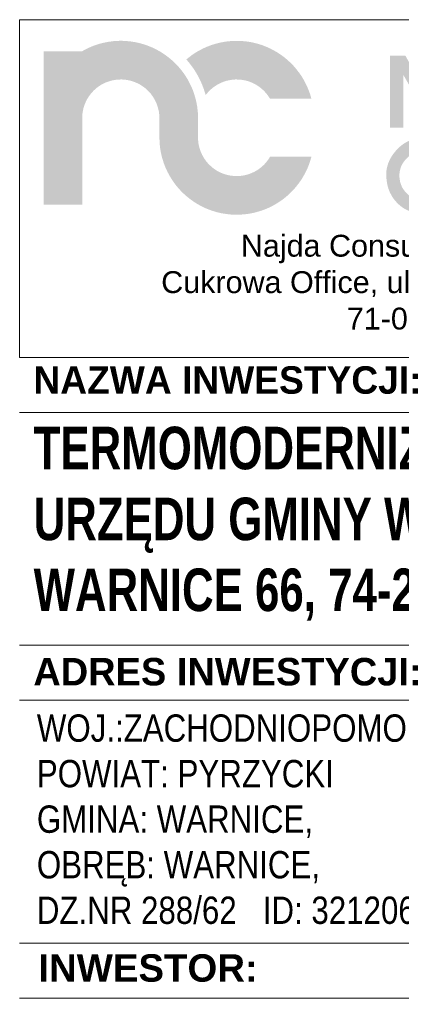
# Model space of a CAD drawing. Header units: millimetres. Extents: x 8949 to 18258, y -1077 to 30686.
# Tile 45 of 89: x 15096 to 15236, y 15139 to 15500. Entities that reach past the tile are written whole.
import ezdxf

# ---------------------------------------------------------------- set-up
doc = ezdxf.new("R2010")
doc.units = ezdxf.units.MM
doc.set_wipeout_variables(frame=1)
doc.layers.add('0A_OCIEPLENIE', color=30, linetype='Continuous', lineweight=9)
doc.layers.add('0A_TABELKA', color=7, linetype='Continuous', lineweight=0)
doc.styles.add('Arial', font='arial.ttf')

# ---------------------------------------------------------------- blocks, each defined once
blk = doc.blocks.new('G$C46E6ED60')
at = {"true_color": 0x142354}
for points in [[(209.9, 38.9), (206.4, 39), (202.8, 39.4), (199.4, 39.9), (196, 40.8), (192.7, 41.8), (189.5, 43), (186.4, 44.4), (183.5, 46), (180.6, 47.8), (177.9, 49.8), (175.3, 52), (172.8, 54.3), (170.5, 56.7), (168.4, 59.3), (166.4, 62), (164.6, 64.9), (163, 67.9), (161.6, 70.9), (160.4, 74.1), (159.3, 77.4), (158.5, 80.8), (157.9, 84.2), (157.6, 87.8), (157.5, 91.4), (157.5, 117.6), (157.5, 117.6), (157.5, 117.9), (157.5, 118.1), (157.5, 118.3), (157.5, 118.5), (157.5, 118.7), (157.5, 118.9), (157.4, 119.2), (157.4, 119.4), (157.4, 119.6), (157.4, 119.8), (157.4, 120), (157.4, 120.2), (157.4, 120.4), (157.4, 120.7), (157.4, 120.9), (157.4, 121.1), (157.4, 121.3), (157.4, 121.5), (157.4, 121.7), (157.4, 121.9), (157.4, 122.2), (157.4, 122.4), (157.3, 122.6), (157.3, 122.8), (157.3, 122.9), (157.3, 123), (157.3, 123), (157.3, 123.1), (157.3, 123.2), (157.3, 123.3), (157.3, 123.4), (157.3, 123.5), (157.3, 123.5), (157.3, 123.6), (157.3, 123.7), (157.3, 123.8), (157.3, 123.9), (157.3, 123.9), (157.2, 124), (157.2, 124.1), (157.2, 124.2), (157.2, 124.3), (157.2, 124.3), (157.2, 124.4), (157.2, 124.5), (157.2, 124.6), (157.2, 124.7), (157.2, 124.8), (157.2, 124.9), (157.2, 125), (157.2, 125.1), (157.2, 125.3), (157.1, 125.4), (157.1, 125.5), (157.1, 125.7), (157.1, 125.8), (157.1, 125.9), (157.1, 126.1), (157.1, 126.2), (157.1, 126.3), (157.1, 126.5), (157.1, 126.6), (157.1, 126.7), (157, 126.8), (157, 127), (157, 127.1), (157, 127.2), (157, 127.4), (157, 127.5), (157, 127.6), (157, 127.8), (157, 127.9), (156.9, 128), (156.9, 128.1), (156.9, 128.2), (156.9, 128.3), (156.9, 128.4), (156.9, 128.5), (156.9, 128.6), (156.9, 128.7), (156.9, 128.8), (156.8, 128.9), (156.8, 129), (156.8, 129.1), (156.8, 129.2), (156.8, 129.3), (156.8, 129.4), (156.8, 129.5), (156.8, 129.6), (156.8, 129.6), (156.7, 129.7), (156.7, 129.8), (156.7, 129.9), (156.7, 130), (156.7, 130.1), (156.7, 130.2), (156.7, 130.3), (156.7, 130.5), (156.6, 130.6), (156.6, 130.7), (156.6, 130.8), (156.6, 130.9), (156.6, 131), (156.6, 131.1), (156.6, 131.2), (156.5, 131.4), (156.5, 131.5), (156.5, 131.6), (156.5, 131.7), (156.5, 131.8), (156.5, 131.9), (156.5, 132), (156.4, 132.1), (156.4, 132.2), (156.4, 132.4), (156.4, 132.5), (156.4, 132.6), (156.4, 132.7), (156.4, 132.8), (156.3, 132.9), (156.3, 133), (156.3, 133.1), (156.3, 133.2), (156.3, 133.3), (156.3, 133.4), (156.2, 133.5), (156.2, 133.6), (156.2, 133.7), (156.2, 133.9), (156.2, 134), (156.2, 134.1), (156.1, 134.2), (156.1, 134.3), (156.1, 134.4), (156.1, 134.5), (156.1, 134.6), (156.1, 134.7), (156, 134.8), (156, 134.9), (156, 135), (156, 135.1), (156, 135.2), (155.9, 135.3), (155.9, 135.4), (155.9, 135.5), (155.9, 135.6), (155.9, 135.7), (155.9, 135.8), (155.8, 135.9), (155.8, 136), (155.8, 136.1), (155.8, 136.2), (155.8, 136.3), (155.8, 136.4), (155.7, 136.5), (155.7, 136.6), (155.7, 136.7), (155.7, 136.8), (155.7, 136.9), (155.6, 137), (155.6, 137.1), (155.6, 137.2), (155.6, 137.3), (155.6, 137.4), (155.6, 137.5), (155.5, 137.6), (155.5, 137.7), (155.5, 137.8), (155.5, 137.9), (155.5, 138), (155.4, 138.1), (155.4, 138.3), (155.4, 138.4), (155.4, 138.5), (155.3, 138.6), (155.3, 138.7), (155.3, 138.8), (155.3, 138.9), (155.2, 139), (155.2, 139.2), (155.2, 139.3), (155.2, 139.4), (155.2, 139.5), (155.1, 139.6), (155.1, 139.7), (155.1, 139.8), (155.1, 139.9), (155, 140), (155, 140.2), (155, 140.3), (155, 140.4), (154.9, 140.5), (154.9, 140.6), (154.9, 140.7), (154.9, 140.8), (154.9, 140.8), (154.8, 140.9), (154.8, 141), (154.8, 141.1), (154.8, 141.2), (154.8, 141.3), (154.7, 141.4), (154.7, 141.5), (154.7, 141.6), (154.7, 141.6), (154.7, 141.7), (154.6, 141.8), (154.6, 141.9), (154.6, 142), (154.6, 142.1), (154.5, 142.2), (154.5, 142.3), (154.5, 142.4), (154.5, 142.4), (154.5, 142.5), (154.4, 142.6), (154.4, 142.7), (154.4, 142.9), (154.4, 143), (154.3, 143.1), (154.3, 143.2), (154.3, 143.3), (154.2, 143.4), (154.2, 143.6), (154.2, 143.7), (154.1, 143.8), (154.1, 143.9), (154.1, 144), (154.1, 144.1), (154, 144.2), (154, 144.4), (154, 144.5), (153.9, 144.6), (153.9, 144.7), (153.9, 144.8), (153.8, 144.9), (153.8, 145.1), (153.8, 145.2), (153.7, 145.3), (153.7, 145.4), (153.7, 145.5), (153.7, 145.6), (153.7, 145.6), (153.6, 145.7), (153.6, 145.8), (153.6, 145.9), (153.6, 146), (153.5, 146), (153.5, 146.1), (153.5, 146.2), (153.5, 146.3), (153.4, 146.4), (153.4, 146.4), (153.4, 146.5), (153.4, 146.6), (153.4, 146.7), (153.3, 146.8), (153.3, 146.8), (153.3, 146.9), (153.3, 147), (153.2, 147.1), (153.2, 147.2), (153.2, 147.2), (153.2, 147.3), (153.1, 147.4), (153.1, 147.6), (153.1, 147.7), (153, 147.8), (153, 147.9), (153, 148), (152.9, 148.2), (152.9, 148.3), (152.8, 148.4), (152.8, 148.5), (152.8, 148.6), (152.7, 148.8), (152.7, 148.9), (152.7, 149), (152.6, 149.1), (152.6, 149.2), (152.5, 149.4), (152.5, 149.5), (152.5, 149.6), (152.4, 149.7), (152.4, 149.8), (152.4, 150), (152.3, 150.1), (152.3, 150.2), (152.3, 150.3), (152.2, 150.3), (152.2, 150.4), (152.2, 150.5), (152.2, 150.6), (152.1, 150.6), (152.1, 150.7), (152.1, 150.8), (152.1, 150.8), (152, 150.9), (152, 151), (152, 151), (152, 151.1), (152, 151.2), (151.9, 151.2), (151.9, 151.3), (151.9, 151.4), (151.9, 151.5), (151.8, 151.5), (151.8, 151.6), (151.8, 151.7), (151.8, 151.7), (151.7, 151.8), (151.7, 151.9), (151.7, 152), (151.6, 152.1), (151.6, 152.3), (151.5, 152.4), (151.5, 152.5), (151.4, 152.6), (151.4, 152.8), (151.4, 152.9), (151.3, 153), (151.3, 153.1), (151.2, 153.3), (151.2, 153.4), (151.1, 153.5), (151.1, 153.6), (151, 153.8), (151, 153.9), (150.9, 154), (150.9, 154.2), (150.9, 154.3), (150.8, 154.4), (150.8, 154.5), (150.7, 154.7), (150.7, 154.8), (150.6, 154.9), (150.6, 155), (150.6, 155), (150.6, 155.1), (150.5, 155.1), (150.5, 155.2), (150.5, 155.2), (150.5, 155.3), (150.4, 155.3), (150.4, 155.4), (150.4, 155.5), (150.4, 155.5), (150.4, 155.6), (150.3, 155.6), (150.3, 155.7), (150.3, 155.7), (150.3, 155.8), (150.3, 155.8), (150.2, 155.9), (150.2, 156), (150.2, 156), (150.2, 156.1), (150.1, 156.1), (150.1, 156.2), (150.1, 156.2), (150, 156.4), (150, 156.5), (149.9, 156.6), (149.9, 156.8), (149.8, 156.9), (149.8, 157.1), (149.7, 157.2), (149.7, 157.3), (149.6, 157.5), (149.5, 157.6), (149.5, 157.7), (149.4, 157.9), (149.4, 158), (149.3, 158.1), (149.3, 158.3), (149.2, 158.4), (149.2, 158.5), (149.1, 158.7), (149, 158.8), (149, 159), (148.9, 159.1), (148.9, 159.2), (148.8, 159.4), (148.8, 159.5), (148.7, 159.5), (148.7, 159.6), (148.7, 159.6), (148.7, 159.6), (148.7, 159.7), (148.7, 159.7), (148.6, 159.7), (148.6, 159.8), (148.6, 159.8), (148.6, 159.8), (148.6, 159.9), (148.6, 159.9), (148.5, 160), (148.5, 160), (148.5, 160), (148.5, 160.1), (148.5, 160.1), (148.5, 160.1), (148.4, 160.2), (148.4, 160.2), (148.4, 160.2), (148.4, 160.3), (148.4, 160.3), (148.4, 160.3), (147.1, 163), (145.8, 165.6), (144.5, 168.2), (143, 170.8), (141.5, 173.2), (139.9, 175.7), (138.3, 178.1), (136.6, 180.4), (134.8, 182.7), (133, 185), (131.1, 187.2), (129.1, 189.3), (127.1, 191.4), (125, 193.5), (122.9, 195.4), (120.7, 197.4), (118.5, 199.2), (116.2, 201), (113.9, 202.7), (111.5, 204.4), (109.1, 206), (106.6, 207.6), (104.1, 209), (101.5, 210.4), (101.5, 210.5), (101.4, 210.5), (101.4, 210.5), (101.4, 210.5), (101.4, 210.5), (101.3, 210.5), (101.3, 210.5), (101.3, 210.5), (101.3, 210.6), (101.2, 210.6), (101.2, 210.6), (101.2, 210.6), (101.2, 210.6), (101.1, 210.6), (101.1, 210.6), (101.1, 210.7), (101.1, 210.7), (101, 210.7), (101, 210.7), (101, 210.7), (101, 210.7), (100.9, 210.7), (100.9, 210.7), (100.9, 210.8), (100.7, 210.8), (100.5, 210.9), (100.4, 211), (100.2, 211.1), (100, 211.2), (99.9, 211.3), (99.7, 211.4), (99.5, 211.5), (99.3, 211.5), (99.2, 211.6), (99, 211.7), (98.8, 211.8), (98.7, 211.9), (98.5, 212), (98.3, 212.1), (98.2, 212.1), (98, 212.2), (97.8, 212.3), (97.6, 212.4), (97.5, 212.5), (97.3, 212.5), (97.1, 212.6), (97, 212.7), (96.8, 212.8), (96.7, 212.8), (96.7, 212.8), (96.6, 212.9), (96.6, 212.9), (96.5, 212.9), (96.5, 212.9), (96.5, 212.9), (96.4, 213), (96.4, 213), (96.3, 213), (96.3, 213), (96.2, 213), (96.2, 213.1), (96.1, 213.1), (96.1, 213.1), (96, 213.1), (96, 213.1), (95.9, 213.2), (95.9, 213.2), (95.9, 213.2), (95.8, 213.2), (95.8, 213.2), (95.7, 213.3), (95.7, 213.3), (95.5, 213.4), (95.4, 213.4), (95.2, 213.5), (95.1, 213.6), (94.9, 213.6), (94.7, 213.7), (94.6, 213.8), (94.4, 213.8), (94.3, 213.9), (94.1, 214), (94, 214), (93.8, 214.1), (93.6, 214.2), (93.5, 214.2), (93.3, 214.3), (93.2, 214.4), (93, 214.4), (92.9, 214.5), (92.7, 214.6), (92.5, 214.6), (92.4, 214.7), (92.2, 214.8), (92.1, 214.8), (91.9, 214.9), (91.9, 214.9), (91.8, 215), (91.7, 215), (91.7, 215), (91.6, 215), (91.6, 215), (91.5, 215.1), (91.4, 215.1), (91.4, 215.1), (91.3, 215.1), (91.3, 215.2), (91.2, 215.2), (91.1, 215.2), (91.1, 215.2), (91, 215.3), (91, 215.3), (90.9, 215.3), (90.9, 215.3), (90.8, 215.4), (90.7, 215.4), (90.7, 215.4), (90.6, 215.4), (90.6, 215.4), (90.5, 215.5), (90.3, 215.5), (90.2, 215.6), (90.1, 215.6), (89.9, 215.7), (89.8, 215.7), (89.6, 215.8), (89.5, 215.9), (89.3, 215.9), (89.2, 216), (89, 216), (88.9, 216.1), (88.7, 216.1), (88.6, 216.2), (88.4, 216.2), (88.3, 216.3), (88.1, 216.4), (88, 216.4), (87.8, 216.5), (87.7, 216.5), (87.5, 216.6), (87.4, 216.6), (87.2, 216.7), (87.1, 216.7), (86.9, 216.8), (86.9, 216.8), (86.8, 216.8), (86.7, 216.8), (86.7, 216.9), (86.6, 216.9), (86.5, 216.9), (86.5, 216.9), (86.4, 217), (86.3, 217), (86.2, 217), (86.2, 217), (86.1, 217.1), (86, 217.1), (86, 217.1), (85.9, 217.1), (85.8, 217.2), (85.8, 217.2), (85.7, 217.2), (85.6, 217.2), (85.5, 217.2), (85.5, 217.3), (85.4, 217.3), (85.3, 217.3), (85.3, 217.3), (85.1, 217.4), (85, 217.4), (84.8, 217.5), (84.7, 217.5), (84.6, 217.6), (84.4, 217.6), (84.3, 217.7), (84.1, 217.7), (84, 217.8), (83.8, 217.8), (83.7, 217.8), (83.6, 217.9), (83.4, 217.9), (83.3, 218), (83.1, 218), (83, 218.1), (82.8, 218.1), (82.7, 218.1), (82.5, 218.2), (82.4, 218.2), (82.3, 218.3), (82.1, 218.3), (82, 218.4), (81.8, 218.4), (81.8, 218.4), (81.7, 218.5), (81.6, 218.5), (81.5, 218.5), (81.4, 218.5), (81.4, 218.5), (81.3, 218.6), (81.2, 218.6), (81.1, 218.6), (81.1, 218.6), (81, 218.6), (80.9, 218.7), (80.8, 218.7), (80.8, 218.7), (80.7, 218.7), (80.6, 218.8), (80.5, 218.8), (80.4, 218.8), (80.4, 218.8), (80.3, 218.8), (80.2, 218.9), (80.1, 218.9), (80.1, 218.9), (80, 218.9), (79.8, 219), (79.7, 219), (79.6, 219), (79.4, 219.1), (79.3, 219.1), (79.1, 219.1), (79, 219.2), (78.9, 219.2), (78.7, 219.3), (78.6, 219.3), (78.4, 219.3), (78.3, 219.4), (78.2, 219.4), (78, 219.4), (77.9, 219.5), (77.7, 219.5), (77.6, 219.5), (77.5, 219.6), (77.3, 219.6), (77.2, 219.6), (77, 219.7), (76.9, 219.7), (76.7, 219.7), (76.6, 219.8), (76.5, 219.8), (76.4, 219.8), (76.4, 219.8), (76.3, 219.9), (76.2, 219.9), (76.1, 219.9), (76, 219.9), (75.9, 219.9), (75.9, 220), (75.8, 220), (75.7, 220), (75.6, 220), (75.5, 220), (75.4, 220), (75.4, 220.1), (75.3, 220.1), (75.2, 220.1), (75.1, 220.1), (75, 220.1), (75, 220.2), (74.9, 220.2), (74.8, 220.2), (74.7, 220.2), (74.6, 220.2), (74.5, 220.3), (74.3, 220.3), (74.2, 220.3), (74.1, 220.3), (73.9, 220.4), (73.8, 220.4), (73.6, 220.4), (73.5, 220.5), (73.4, 220.5), (73.2, 220.5), (73.1, 220.5), (72.9, 220.6), (72.8, 220.6), (72.7, 220.6), (72.5, 220.7), (72.4, 220.7), (72.2, 220.7), (72.1, 220.7), (72, 220.8), (71.8, 220.8), (71.7, 220.8), (71.5, 220.8), (71.4, 220.9), (71.2, 220.9), (71.2, 220.9), (71.1, 220.9), (71, 220.9), (70.9, 220.9), (70.8, 221), (70.7, 221), (70.6, 221), (70.6, 221), (70.5, 221), (70.4, 221), (70.3, 221.1), (70.2, 221.1), (70.1, 221.1), (70, 221.1), (70, 221.1), (69.9, 221.1), (69.8, 221.1), (69.7, 221.2), (69.6, 221.2), (69.5, 221.2), (69.4, 221.2), (69.4, 221.2), (69.3, 221.2), (69.2, 221.3), (69, 221.3), (68.9, 221.3), (68.8, 221.3), (68.6, 221.3), (68.5, 221.4), (68.3, 221.4), (68.2, 221.4), (68, 221.4), (67.9, 221.4), (67.7, 221.5), (67.6, 221.5), (67.5, 221.5), (67.3, 221.5), (67.2, 221.5), (67, 221.6), (66.9, 221.6), (66.7, 221.6), (66.6, 221.6), (66.4, 221.6), (66.3, 221.7), (66.2, 221.7), (66, 221.7), (65.9, 221.7), (65.7, 221.7), (65.6, 221.7), (65.6, 221.8), (65.5, 221.8), (65.4, 221.8), (65.3, 221.8), (65.2, 221.8), (65.1, 221.8), (65, 221.8), (65, 221.8), (64.9, 221.8), (64.8, 221.9), (64.7, 221.9), (64.6, 221.9), (64.5, 221.9), (64.5, 221.9), (64.4, 221.9), (64.3, 221.9), (64.2, 221.9), (64.1, 221.9), (64, 221.9), (63.9, 222), (63.9, 222), (63.8, 222), (63.7, 222), (63.5, 222), (63.4, 222), (63.2, 222), (63.1, 222.1), (62.9, 222.1), (62.7, 222.1), (62.6, 222.1), (62.4, 222.1), (62.3, 222.1), (62.1, 222.1), (62, 222.1), (61.8, 222.2), (61.6, 222.2), (61.5, 222.2), (61.3, 222.2), (61.2, 222.2), (61, 222.2), (60.8, 222.2), (60.7, 222.2), (60.5, 222.3), (60.4, 222.3), (60.2, 222.3), (60, 222.3), (59.9, 222.3), (59.8, 222.3), (59.7, 222.3), (59.7, 222.3), (59.6, 222.3), (59.5, 222.3), (59.4, 222.3), (59.4, 222.3), (59.3, 222.3), (59.2, 222.4), (59.2, 222.4), (59.1, 222.4), (59, 222.4), (58.9, 222.4), (58.9, 222.4), (58.8, 222.4), (58.7, 222.4), (58.6, 222.4), (58.6, 222.4), (58.5, 222.4), (58.4, 222.4), (58.3, 222.4), (58.3, 222.4), (58.2, 222.4), (58.1, 222.4), (57.9, 222.5), (57.6, 222.5), (57.4, 222.5), (57.2, 222.5), (56.9, 222.5), (56.7, 222.5), (56.5, 222.5), (56.2, 222.5), (56, 222.5), (55.8, 222.5), (55.5, 222.5), (55.3, 222.5), (55.1, 222.6), (54.8, 222.6), (54.6, 222.6), (54.4, 222.6), (54.1, 222.6), (53.9, 222.6), (53.7, 222.6), (53.4, 222.6), (53.2, 222.6), (53, 222.6), (52.7, 222.6), (52.5, 222.6), (50.1, 222.6), (47.7, 222.5), (45.3, 222.3), (42.9, 222.2), (40.6, 221.9), (38.2, 221.6), (35.9, 221.3), (33.6, 220.9), (31.3, 220.4), (29, 219.9), (26.8, 219.4), (24.5, 218.8), (22.3, 218.2), (20.1, 217.5), (18, 216.8), (15.8, 216), (13.7, 215.2), (11.6, 214.3), (9.5, 213.4), (7.4, 212.4), (5.4, 211.4), (3.4, 210.4), (1.4, 209.3), (-0.6, 208.2), (-52.5, 208.2), (-52.5, 117.9), (-52.5, 117.9), (-52.5, 117.8), (-52.5, 117.8), (-52.5, 117.8), (-52.5, 117.8), (-52.5, 117.8), (-52.5, 117.8), (-52.5, 117.8), (-52.5, 117.8), (-52.5, 117.8), (-52.5, 117.8), (-52.5, 117.7), (-52.5, 117.7), (-52.5, 117.7), (-52.5, 117.7), (-52.5, 117.7), (-52.5, 117.7), (-52.5, 117.7), (-52.5, 117.7), (-52.5, 117.7), (-52.5, 117.6), (-52.5, 117.6), (-52.5, 117.6), (-52.5, 117.6), (-52.5, 117.6), (-52.5, 0), (0, 0), (0, 117.7), (0.1, 121.3), (0.5, 124.9), (1.1, 128.3), (1.9, 131.7), (2.9, 134.9), (4.2, 138.1), (5.6, 141.2), (7.2, 144.2), (9, 147), (11, 149.7), (13.1, 152.3), (15.4, 154.8), (17.9, 157.1), (20.4, 159.2), (23.2, 161.2), (26, 163), (29, 164.6), (32.1, 166), (35.3, 167.2), (38.5, 168.2), (41.9, 169), (45.4, 169.6), (48.9, 170), (52.5, 170.1), (52.7, 170.1), (52.9, 170.1), (53.2, 170.1), (53.4, 170.1), (53.6, 170.1), (53.8, 170.1), (54.1, 170.1), (54.3, 170.1), (54.5, 170.1), (54.7, 170.1), (55, 170), (55.2, 170), (55.4, 170), (55.6, 170), (55.9, 170), (56.1, 170), (56.3, 170), (56.5, 169.9), (56.7, 169.9), (57, 169.9), (57.2, 169.9), (57.4, 169.9), (57.6, 169.9), (57.8, 169.8), (60.7, 169.5), (63.4, 169), (66.1, 168.3), (68.8, 167.5), (71.4, 166.6), (73.9, 165.5), (76.4, 164.4), (78.7, 163.1), (81.1, 161.6), (83.3, 160.1), (85.4, 158.5), (87.5, 156.7), (89.4, 154.9), (91.3, 152.9), (93.1, 150.9), (94.7, 148.7), (96.3, 146.5), (97.7, 144.2), (99, 141.8), (100.2, 139.4), (101.3, 136.9), (102.2, 134.3), (103, 131.6), (103.7, 128.9), (103.7, 128.9), (103.7, 128.9), (103.7, 128.8), (103.7, 128.8), (103.8, 128.8), (103.8, 128.8), (103.8, 128.7), (103.8, 128.7), (103.8, 128.7), (103.8, 128.6), (103.8, 128.6), (103.8, 128.6), (103.8, 128.5), (103.8, 128.5), (103.8, 128.5), (103.8, 128.5), (103.8, 128.4), (103.9, 128.4), (103.9, 128.4), (103.9, 128.3), (103.9, 128.3), (103.9, 128.3), (103.9, 128.2), (103.9, 128.2), (103.9, 128.1), (104, 127.9), (104, 127.8), (104, 127.6), (104, 127.5), (104.1, 127.3), (104.1, 127.2), (104.1, 127), (104.1, 126.9), (104.2, 126.7), (104.2, 126.6), (104.2, 126.4), (104.2, 126.2), (104.3, 126.1), (104.3, 125.9), (104.3, 125.8), (104.3, 125.6), (104.3, 125.5), (104.4, 125.3), (104.4, 125.2), (104.4, 125), (104.4, 124.9), (104.4, 124.7), (104.5, 124.6), (104.5, 124.5), (104.5, 124.4), (104.5, 124.4), (104.5, 124.3), (104.5, 124.2), (104.5, 124.2), (104.5, 124.1), (104.5, 124), (104.6, 124), (104.6, 123.9), (104.6, 123.9), (104.6, 123.8), (104.6, 123.7), (104.6, 123.7), (104.6, 123.6), (104.6, 123.5), (104.6, 123.5), (104.6, 123.4), (104.7, 123.3), (104.7, 123.3), (104.7, 123.2), (104.7, 123.1), (104.7, 123.1), (104.7, 123), (104.7, 122.9), (104.7, 122.8), (104.7, 122.6), (104.7, 122.5), (104.7, 122.4), (104.8, 122.3), (104.8, 122.2), (104.8, 122), (104.8, 121.9), (104.8, 121.8), (104.8, 121.7), (104.8, 121.5), (104.8, 121.4), (104.8, 121.3), (104.8, 121.2), (104.8, 121), (104.8, 120.9), (104.8, 120.8), (104.8, 120.7), (104.8, 120.6), (104.8, 120.4), (104.8, 120.3), (104.8, 120.2), (104.9, 120.1), (104.9, 120), (104.9, 119.9), (104.9, 119.8), (104.9, 119.7), (104.9, 119.6), (104.9, 119.5), (104.9, 119.4), (104.9, 119.2), (104.9, 119.1), (104.9, 119), (104.9, 118.9), (104.9, 118.8), (104.9, 118.7), (104.9, 118.6), (104.9, 118.5), (104.9, 118.4), (105, 118.3), (105, 118.2), (105, 118.1), (105, 118), (105, 117.9), (105, 117.8), (105, 117.7), (105, 117.6), (105, 91.4), (105.2, 84.2), (105.9, 77.1), (107.1, 70.2), (108.7, 63.5), (110.8, 56.9), (113.2, 50.5), (116.1, 44.3), (119.3, 38.4), (122.9, 32.7), (126.8, 27.2), (131.1, 22), (135.7, 17.1), (140.6, 12.5), (145.8, 8.3), (151.3, 4.3), (157, 0.7), (162.9, -2.5), (169.1, -5.4), (175.5, -7.8), (182, -9.9), (188.8, -11.5), (195.7, -12.6), (202.8, -13.4), (209.9, -13.6), (216, -13.4), (222, -12.9), (227.9, -12.1), (233.7, -10.9), (239.3, -9.4), (244.8, -7.7), (250.2, -5.6), (255.5, -3.3), (260.5, -0.6), (265.5, 2.3), (270.2, 5.4), (274.8, 8.8), (279.1, 12.4), (283.3, 16.3), (287.2, 20.3), (290.9, 24.6), (294.4, 29.1), (297.7, 33.7), (300.7, 38.6), (303.4, 43.6), (305.9, 48.7), (308.1, 54.1), (310, 59.5), (311.6, 65.1), (255.4, 65.1), (254.2, 63.2), (252.9, 61.3), (251.6, 59.5), (250.2, 57.7), (248.7, 56), (247.2, 54.4), (245.5, 52.8), (243.9, 51.4), (242.1, 49.9), (240.3, 48.6), (238.5, 47.3), (236.5, 46.1), (234.6, 45), (232.5, 44), (230.5, 43.1), (228.3, 42.2), (226.2, 41.4), (224, 40.8), (221.7, 40.2), (219.4, 39.7), (217.1, 39.4), (214.7, 39.1), (212.4, 38.9)], [(413.4, 41.4), (413.4, 42.8), (413.5, 44.2), (413.6, 45.5), (413.7, 46.9), (413.9, 48.3), (414.2, 49.6), (414.5, 51), (414.8, 52.3), (415.2, 53.6), (415.6, 54.9), (416, 56.3), (416.6, 57.6), (417.1, 58.9), (417.7, 60.2), (418.3, 61.5), (419, 62.8), (419.8, 64.1), (420.5, 65.4), (421.3, 66.6), (422.2, 67.9), (423.1, 69.2), (424.1, 70.4), (425.1, 71.7), (426.1, 72.9), (427.4, 74.4), (428.6, 75.7), (430, 77.1), (431.3, 78.3), (432.7, 79.5), (434.1, 80.6), (435.5, 81.7), (436.9, 82.7), (438.4, 83.6), (439.9, 84.5), (441.5, 85.4), (443, 86.1), (444.6, 86.8), (446.2, 87.5), (447.9, 88), (449.5, 88.6), (451.2, 89), (452.9, 89.4), (454.7, 89.8), (456.5, 90), (458.3, 90.2), (460.1, 90.4), (462, 90.5), (463.9, 90.5), (465, 90.5), (466.2, 90.5), (467.3, 90.4), (468.5, 90.3), (469.6, 90.2), (470.8, 90), (471.9, 89.9), (473, 89.7), (474.2, 89.4), (475.3, 89.2), (476.5, 88.9), (477.6, 88.6), (478.7, 88.2), (479.9, 87.9), (481, 87.5), (482.1, 87.1), (483.2, 86.6), (484.3, 86.1), (485.5, 85.6), (486.6, 85.1), (487.7, 84.5), (488.8, 84), (489.9, 83.3), (491, 82.7), (492.2, 82), (493.4, 81.2), (494.6, 80.5), (495.7, 79.7), (496.7, 78.9), (497.8, 78.1), (498.8, 77.2), (499.7, 76.4), (500.7, 75.5), (501.6, 74.6), (502.4, 73.7), (503.2, 72.8), (504, 71.9), (504.8, 71), (505.5, 70), (506.1, 69), (506.8, 68.1), (507.4, 67.1), (507.9, 66), (508.5, 65), (509, 64), (509.4, 62.9), (509.8, 61.8), (510.2, 60.7), (489.7, 60.7), (489.2, 61.2), (488.7, 61.7), (488.2, 62.2), (487.8, 62.7), (487.3, 63.2), (486.8, 63.6), (486.3, 64.1), (485.8, 64.5), (485.3, 64.9), (484.8, 65.3), (484.3, 65.7), (483.8, 66.1), (483.3, 66.5), (482.7, 66.9), (482.2, 67.2), (481.7, 67.6), (481.2, 67.9), (480.7, 68.2), (480.1, 68.5), (479.6, 68.8), (479.1, 69.1), (478.5, 69.4), (478, 69.7), (477.4, 69.9), (476.9, 70.2), (476.3, 70.4), (475.8, 70.6), (475.2, 70.8), (474.7, 71), (474.1, 71.2), (473.6, 71.4), (473, 71.6), (472.5, 71.7), (471.9, 71.9), (471.4, 72), (470.8, 72.2), (470.3, 72.3), (469.7, 72.4), (469.2, 72.5), (468.6, 72.6), (468, 72.7), (467.5, 72.7), (466.9, 72.8), (466.4, 72.8), (465.8, 72.9), (465.2, 72.9), (464.7, 72.9), (464.1, 72.9), (463, 72.9), (461.9, 72.8), (460.9, 72.8), (459.8, 72.6), (458.8, 72.5), (457.8, 72.3), (456.7, 72.1), (455.7, 71.8), (454.7, 71.5), (453.7, 71.2), (452.8, 70.8), (451.8, 70.4), (450.9, 70), (449.9, 69.5), (449, 69), (448.1, 68.5), (447.2, 67.9), (446.3, 67.3), (445.4, 66.6), (444.5, 66), (443.6, 65.3), (442.8, 64.5), (442, 63.7), (441.1, 62.9), (440.3, 62.1), (439.6, 61.2), (438.8, 60.4), (438.1, 59.5), (437.4, 58.6), (436.8, 57.7), (436.2, 56.8), (435.6, 55.9), (435.1, 55), (434.6, 54.1), (434.2, 53.1), (433.7, 52.2), (433.3, 51.2), (433, 50.2), (432.6, 49.2), (432.4, 48.2), (432.1, 47.2), (431.9, 46.2), (431.7, 45.2), (431.5, 44.1), (431.4, 43.1), (431.3, 42), (431.3, 40.9), (431.3, 39.9), (431.3, 38.6), (431.3, 37.4), (431.4, 36.2), (431.5, 35.1), (431.7, 33.9), (431.9, 32.8), (432.1, 31.6), (432.4, 30.5), (432.7, 29.5), (433, 28.4), (433.4, 27.3), (433.8, 26.3), (434.2, 25.3), (434.7, 24.3), (435.2, 23.3), (435.7, 22.3), (436.3, 21.4), (436.9, 20.5), (437.6, 19.6), (438.3, 18.7), (439, 17.8), (439.7, 16.9), (440.5, 16.1), (441.3, 15.3), (442.1, 14.5), (442.9, 13.8), (443.8, 13.1), (444.6, 12.4), (445.5, 11.8), (446.3, 11.2), (447.2, 10.7), (448.1, 10.1), (449, 9.6), (449.9, 9.2), (450.9, 8.7), (451.8, 8.3), (452.7, 8), (453.7, 7.6), (454.7, 7.3), (455.7, 7), (456.7, 6.8), (457.7, 6.6), (458.8, 6.4), (459.8, 6.3), (460.9, 6.2), (461.9, 6.1), (463, 6), (464.1, 6), (465.3, 6), (466.4, 6.1), (467.6, 6.2), (468.7, 6.3), (469.8, 6.5), (470.9, 6.7), (472, 7), (473.1, 7.3), (474.1, 7.6), (475.2, 8), (476.2, 8.4), (477.2, 8.9), (478.2, 9.4), (479.2, 9.9), (480.2, 10.5), (481.2, 11.1), (482.1, 11.7), (483.1, 12.4), (484, 13.1), (484.9, 13.9), (485.8, 14.7), (486.7, 15.6), (487.6, 16.5), (488.5, 17.4), (509.7, 17.4), (509.1, 16.2), (508.5, 14.9), (507.9, 13.7), (507.2, 12.6), (506.6, 11.4), (505.8, 10.3), (505.1, 9.2), (504.3, 8.2), (503.5, 7.1), (502.7, 6.1), (501.8, 5.1), (500.9, 4.2), (500, 3.2), (499.1, 2.3), (498.1, 1.4), (497.1, 0.6), (496, -0.3), (495, -1.1), (493.9, -1.9), (492.8, -2.6), (491.6, -3.3), (490.4, -4.1), (489.2, -4.7), (488, -5.4), (486.9, -5.9), (485.9, -6.4), (484.9, -6.8), (483.9, -7.3), (482.8, -7.7), (481.8, -8.1), (480.7, -8.5), (479.7, -8.8), (478.6, -9.2), (477.5, -9.5), (476.5, -9.8), (475.4, -10.1), (474.3, -10.3), (473.2, -10.5), (472.1, -10.7), (471, -10.9), (469.9, -11.1), (468.8, -11.2), (467.7, -11.3), (466.5, -11.4), (465.4, -11.5), (464.3, -11.6), (463.1, -11.6), (462, -11.6), (460.3, -11.6), (458.7, -11.5), (457, -11.4), (455.4, -11.2), (453.8, -11), (452.3, -10.7), (450.7, -10.4), (449.2, -10), (447.7, -9.6), (446.2, -9.1), (444.8, -8.6), (443.3, -8), (441.9, -7.4), (440.6, -6.7), (439.2, -6), (437.9, -5.3), (436.5, -4.4), (435.2, -3.6), (434, -2.7), (432.7, -1.7), (431.5, -0.7), (430.3, 0.4), (429.1, 1.5), (427.9, 2.7), (426.8, 4), (425.6, 5.3), (424.5, 6.6), (423.5, 7.9), (422.5, 9.3), (421.6, 10.8), (420.7, 12.2), (419.9, 13.7), (419.1, 15.2), (418.3, 16.7), (417.6, 18.3), (417, 19.9), (416.4, 21.5), (415.9, 23.2), (415.4, 24.9), (415, 26.6), (414.6, 28.4), (414.3, 30.1), (414, 31.9), (413.8, 33.8), (413.6, 35.7), (413.5, 37.6), (413.4, 39.5)]]:
    blk.add_hatch(color=179, dxfattribs=at).paths.add_polyline_path(points, is_closed=False)
at = {"true_color": 0x00adef}
blk.add_hatch(color=140, dxfattribs=at).paths.add_polyline_path([(209.9, 170.1), (212.4, 170), (214.7, 169.9), (217.1, 169.6), (219.4, 169.2), (221.7, 168.8), (224, 168.2), (226.2, 167.5), (228.3, 166.8), (230.5, 165.9), (232.5, 165), (234.6, 164), (236.5, 162.9), (238.4, 161.7), (240.3, 160.4), (242.1, 159), (243.9, 157.6), (245.5, 156.1), (247.2, 154.6), (248.7, 152.9), (250.2, 151.2), (251.6, 149.5), (252.9, 147.7), (254.2, 145.8), (255.4, 143.9), (311.6, 143.9), (310, 149.5), (308.1, 154.9), (305.9, 160.2), (303.4, 165.4), (300.7, 170.4), (297.7, 175.3), (294.4, 179.9), (290.9, 184.4), (287.2, 188.7), (283.3, 192.7), (279.1, 196.6), (274.8, 200.2), (270.2, 203.6), (265.5, 206.7), (260.5, 209.6), (255.5, 212.2), (250.2, 214.6), (244.8, 216.7), (239.3, 218.4), (233.7, 219.9), (227.9, 221.1), (222, 221.9), (216, 222.4), (209.9, 222.6), (206.7, 222.5), (203.5, 222.4), (200.3, 222.1), (197.1, 221.8), (193.9, 221.4), (190.8, 220.8), (187.7, 220.2), (184.7, 219.5), (181.7, 218.7), (178.7, 217.8), (175.8, 216.9), (172.9, 215.8), (170, 214.7), (167.2, 213.5), (164.4, 212.2), (161.7, 210.8), (159, 209.4), (156.3, 207.9), (153.7, 206.3), (151.2, 204.6), (148.7, 202.9), (146.3, 201), (143.9, 199.2), (141.6, 197.2), (143.1, 195.5), (144.6, 193.8), (146, 192), (147.4, 190.2), (148.8, 188.3), (150.1, 186.5), (151.5, 184.6), (152.7, 182.7), (154, 180.7), (155.2, 178.8), (156.3, 176.8), (157.5, 174.8), (158.5, 172.7), (159.6, 170.7), (160.6, 168.6), (161.6, 166.5), (162.5, 164.3), (163.4, 162.2), (164.2, 160), (165.1, 157.8), (165.8, 155.6), (166.5, 153.4), (167.2, 151.1), (167.9, 148.9), (169.1, 150.5), (170.4, 152), (171.7, 153.5), (173.1, 154.9), (174.6, 156.3), (176, 157.6), (177.6, 158.9), (179.2, 160.1), (180.8, 161.2), (182.5, 162.3), (184.2, 163.4), (186, 164.3), (187.8, 165.2), (189.7, 166), (191.6, 166.8), (193.5, 167.5), (195.4, 168.1), (197.4, 168.6), (199.5, 169), (201.5, 169.4), (203.6, 169.7), (205.7, 169.9), (207.8, 170.1)], is_closed=False)
at = {"true_color": 0x142354}
blk.add_hatch(color=179, dxfattribs=at).paths.add_polyline_path([(418.5, 202.5), (439.3, 202.5), (479.9, 130.3), (479.9, 202.5), (498, 202.5), (498, 104.5), (477.8, 104.5), (436.7, 176.1), (436.7, 104.5), (418.5, 104.5)])

msp = doc.modelspace()

# ---------------------------------------------------------------- linework, layer by layer
at = {"layer": '0A_TABELKA'}
msp.add_line((15095.7, 15499.53), (15417.45, 15499.53), dxfattribs=at)
msp.add_line((15095.7, 15499.53), (15417.45, 15499.53), dxfattribs=at)
msp.add_line((15095.7, 15499.53), (15417.45, 15499.53), dxfattribs=at)

# ---------------------------------------------------------------- block references
at = {"layer": '0A_OCIEPLENIE', "xscale": 0.2695, "yscale": 0.2695, "zscale": 0.2695}
msp.add_blockref('G$C46E6ED60', (15118.61, 15431.8), dxfattribs=at)

# ---------------------------------------------------------------- texts
at = {"layer": '0A_TABELKA', "insert": (14966.55, 15420.79), "char_height": 8, "width": 580.6161, "attachment_point": 1, "style": 'Arial'}
msp.add_mtext('\\pxqc;Najda Consulting sp. z o.o. sp. k\\PCukrowa Office, ul. E. Kwiatkowskiego 1/23,  \\P71-004 Szczecin', dxfattribs=at)

# ---------------------------------------------------------------- wipeouts: each hides what was drawn before it
msp.add_wipeout([(15095.7, 14727.47), (15095.7, 15375.86), (15417.45, 15375.86), (15417.45, 14727.47)]).dxf.layer = '0A_TABELKA'

# ---------------------------------------------------------------- next in the draw order: linework, layer by layer
at = {"layer": '0A_TABELKA'}
for p, q in [((15095.7, 15375.86), (15417.45, 15375.86)), ((15095.7, 15375.86), (15417.45, 15375.86)), ((15095.7, 15375.86), (15417.45, 15375.86)), ((15095.7, 15375.86), (15417.45, 15375.86)), ((15095.7, 15375.86), (15417.45, 15375.86)), ((15095.7, 15375.86), (15417.45, 15375.86)), ((15095.7, 15355.75), (15417.45, 15355.75)), ((15095.7, 15355.75), (15417.45, 15355.75)), ((15095.7, 15270.59), (15417.45, 15270.59)), ((15095.7, 15250.48), (15417.45, 15250.48)), ((15095.7, 15161.48), (15417.45, 15161.48)), ((15095.7, 15141.37), (15417.45, 15141.37))]:
    msp.add_line(p, q, dxfattribs=at)
msp.add_lwpolyline([(15095.7, 15499.53), (15417.45, 15499.53), (15417.45, 15375.86), (15095.7, 15375.86)], close=True, dxfattribs=at)

# ---------------------------------------------------------------- next in the draw order: texts
at = {"layer": '0A_TABELKA', "attachment_point": 1, "style": 'Arial'}
for s, insert, char_height, width in [('{\\W1;\\fArial|b1|i0|c238|p34;NAZWA INWESTYCJI: }', (15100.71, 15372.66), 10.0547, 398.9571), ('{\\fArial Narrow|b1|i0|c238|p34;\\H1.23077x;\\W0.9;TERMOMODERNIZACJA BUDYNKU \\PURZĘDU GMINY W WARNICACH \\PWARNICE 66, 74-201 WARNICE}', (15100.82, 15350.52), 12.65, 393.2745), ('{\\W1;\\fArial|b1|i0|c238|p34;ADRES INWESTYCJI: }', (15100.71, 15265.88), 10.0547, 424.3316), ('{\\fArial Narrow|b0|i0|c238|p34;WOJ.:ZACHODNIOPOMORSKIE, \\PPOWIAT: PYRZYCKI\\PGMINA: WARNICE, \\POBRĘB: WARNICE,\\PDZ.NR 288/62   ID: 321206_2.0006.288/62}', (15102, 15245.21), 10, 697.0338), ('{\\W1;\\fArial|b1|i0|c238|p34;INWESTOR: }', (15102.56, 15157.42), 10.0547, 29.0235)]:
    msp.add_mtext(s, dxfattribs=dict(at, insert=insert, char_height=char_height, width=width))

doc.saveas('drawing.dxf')
